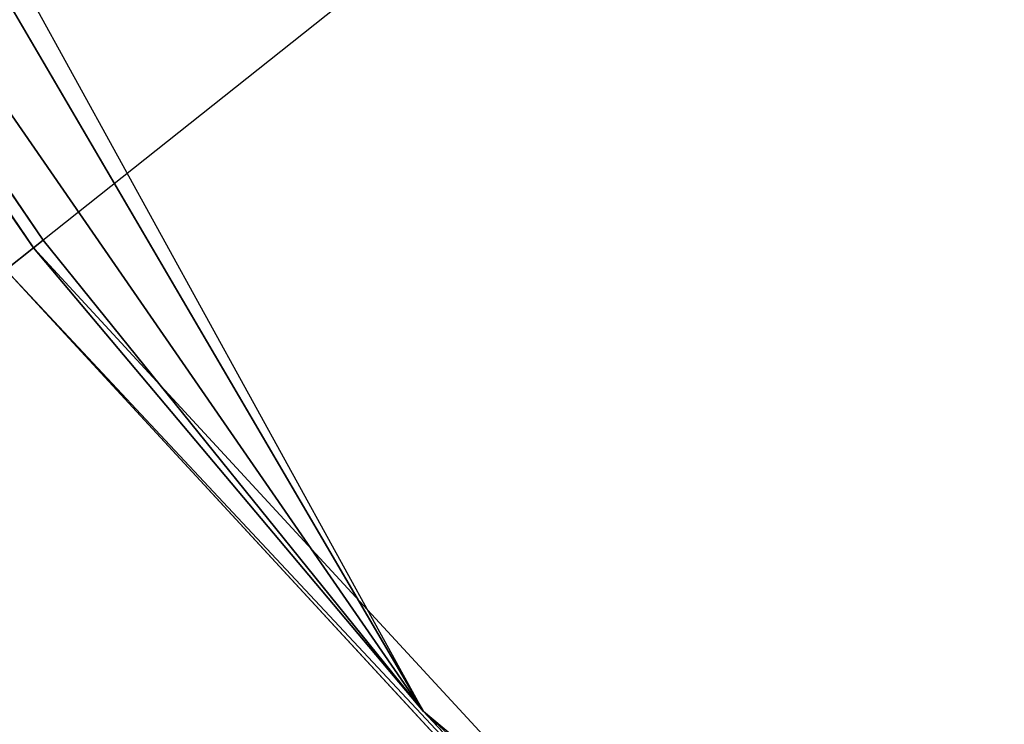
# Model space of a CAD drawing. Header units: millimetres. Extents: x 45 to 395, y 46 to 411.
# Tile 173 of 256: x 129.947 to 130.5, y 133.252 to 133.647. Entities that reach past the tile are written whole.
import ezdxf

# ---------------------------------------------------------------- set-up
doc = ezdxf.new("R2010")
doc.units = ezdxf.units.MM
doc.header["$LTSCALE"] = 25.4
doc.layers.get('0').update_dxf_attribs({"true_color": 0xff5454})

# ---------------------------------------------------------------- blocks, each defined once
blk = doc.blocks.new('HERMANOS-III-8030.STL')
at = {"color": 250, "true_color": 0x262626}
mesh = blk.add_polyface(dxfattribs=at)
corners = [(126.75157, 139.47124, 57.07771), (127.09631, 138.51242, 47.34565), (130.17412, 133.25891, 57.07771)]
mesh.append_faces([[corners[k] for k in face] for face in [(0, 1, 2)]], dxfattribs={"color": 250})
mesh = blk.add_polyface(dxfattribs=at)
corners = [(127.09631, 138.51242, 47.34565), (128.34154, 135.91045, 47.34565), (130.17412, 133.25891, 57.07771)]
mesh.append_faces([[corners[k] for k in face] for face in [(0, 1, 2)]], dxfattribs={"color": 250})
mesh = blk.add_polyface(dxfattribs=at)
corners = [(119.31236, 130.72684, 27.65912), (130.48238, 133.93712, 46.84566), (121.8049, 127.05169, 27.65912), (128.91914, 136.24205, 46.84566)]
mesh.append_faces([[corners[k] for k in face] for face in [(0, 1, 2), (1, 0, 3)]], dxfattribs={"vtx0": -1, "color": 250})
mesh = blk.add_polyface(dxfattribs=at)
corners = [(129.95531, 133.51889, 47.29389), (128.3183, 135.89711, 47.24566), (129.93965, 133.50647, 47.24566), (128.33562, 135.90706, 47.29389)]
mesh.append_faces([[corners[k] for k in face] for face in [(0, 1, 2), (1, 0, 3)]], dxfattribs={"vtx0": -1, "color": 250})
mesh = blk.add_polyface(dxfattribs=at)
corners = [(129.96065, 133.52313, 47.34565), (128.33562, 135.90706, 47.29389), (129.95531, 133.51889, 47.29389), (128.34154, 135.91045, 47.34565)]
mesh.append_faces([[corners[k] for k in face] for face in [(0, 1, 2), (1, 0, 3)]], dxfattribs={"vtx0": -1, "color": 250})
mesh = blk.add_polyface(dxfattribs=at)
corners = [(128.34154, 135.91045, 47.34565), (129.96065, 133.52313, 47.34565), (130.17412, 133.25891, 57.07771)]
mesh.append_faces([[corners[k] for k in face] for face in [(0, 1, 2)]], dxfattribs={"color": 250})
mesh = blk.add_polyface(dxfattribs=at)
corners = [(130.48238, 133.93712, 46.84566), (132.43982, 131.96397, 47.08683), (132.37169, 131.89091, 46.84566), (130.56064, 133.99921, 47.08683)]
mesh.append_faces([[corners[k] for k in face] for face in [(0, 1, 2), (1, 0, 3)]], dxfattribs={"vtx0": -1, "color": 250})
mesh = blk.add_polyface(dxfattribs=at)
corners = [(129.96065, 133.52313, 47.34565), (129.95531, 133.51889, 47.29389), (130.17412, 133.25891, 47.34565)]
mesh.append_faces([[corners[k] for k in face] for face in [(0, 1, 2)]], dxfattribs={"color": 250})
mesh = blk.add_polyface(dxfattribs=at)
corners = [(129.96065, 133.52313, 47.34565), (130.17412, 133.25891, 47.34565), (130.17412, 133.25891, 57.07771)]
mesh.append_faces([[corners[k] for k in face] for face in [(0, 1, 2)]], dxfattribs={"color": 250})
mesh = blk.add_polyface(dxfattribs=at)
corners = [(131.91284, 131.3988, 47.29389), (129.93965, 133.50647, 47.24566), (131.89922, 131.38419, 47.24566), (129.95531, 133.51889, 47.29389)]
mesh.append_faces([[corners[k] for k in face] for face in [(0, 1, 2), (1, 0, 3)]], dxfattribs={"vtx0": -1, "color": 250})
mesh = blk.add_polyface(dxfattribs=at)
corners = [(129.95531, 133.51889, 47.29389), (131.91284, 131.3988, 47.29389), (130.17412, 133.25891, 47.34565)]
mesh.append_faces([[corners[k] for k in face] for face in [(0, 1, 2)]], dxfattribs={"color": 250})
mesh = blk.add_polyface(dxfattribs=at)
corners = [(131.89922, 131.38419, 47.24566), (121.26218, 126.62105, 28.05912), (124.34487, 123.28236, 28.05912), (129.93965, 133.50647, 47.24566)]
mesh.append_faces([[corners[k] for k in face] for face in [(0, 1, 2), (1, 0, 3)]], dxfattribs={"vtx0": -1, "color": 250})
mesh = blk.add_polyface(dxfattribs=at)
corners = [(130.17412, 133.25891, 47.34565), (131.91284, 131.3988, 47.29389), (131.91748, 131.40379, 47.34565)]
mesh.append_faces([[corners[k] for k in face] for face in [(0, 1, 2)]], dxfattribs={"color": 250})
mesh = blk.add_polyface(dxfattribs=at)
corners = [(130.17412, 133.25891, 47.34565), (131.91748, 131.40379, 47.34565), (130.17412, 133.25891, 57.07771)]
mesh.append_faces([[corners[k] for k in face] for face in [(0, 1, 2)]], dxfattribs={"color": 250})
mesh = blk.add_polyface(dxfattribs=at)
corners = [(130.17412, 133.25891, 57.07771), (131.91748, 131.40379, 47.34565), (134.16833, 129.59978, 47.34565)]
mesh.append_faces([[corners[k] for k in face] for face in [(0, 1, 2)]], dxfattribs={"color": 250})
mesh = blk.add_polyface(dxfattribs=at)
corners = [(130.17412, 133.25891, 57.07771), (134.16833, 129.59978, 47.34565), (135.6097, 128.70245, 57.07771)]
mesh.append_faces([[corners[k] for k in face] for face in [(0, 1, 2)]], dxfattribs={"color": 250})

msp = doc.modelspace()

# ---------------------------------------------------------------- block references
at = {"color": 0}
msp.add_blockref('HERMANOS-III-8030.STL', (0, 0), dxfattribs=at)

doc.saveas('drawing.dxf')
